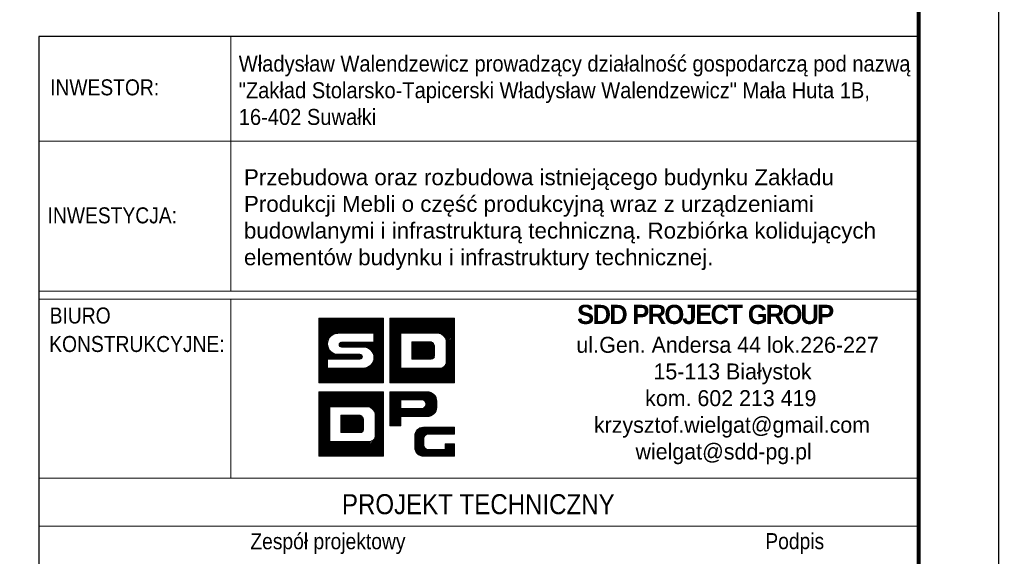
# Model space of a CAD drawing. Header units: millimetres. Extents: x -865 to -353, y 11941 to 12314.
# Tile 7 of 9: x -481 to -358, y 12002 to 12069. Entities that reach past the tile are written whole.
import ezdxf
from ezdxf.enums import TextEntityAlignment as Align

# ---------------------------------------------------------------- set-up
doc = ezdxf.new("R2010")
doc.units = ezdxf.units.MM
doc.header["$LTSCALE"] = 10
for name, color, linetype, lineweight in [('--- widok', 7, 'Continuous', 13), ('_RAMKA', 7, 'Continuous', 35), ('_Tabelka', 7, 'Continuous', 25), ('PS_DIM', 4, 'Continuous', 13)]:
    doc.layers.add(name, color=color, linetype=linetype, lineweight=lineweight)
doc.layers.add('_FORMATKA', color=8, linetype='Continuous', plot=False)
doc.styles.add('gil', font='txt', dxfattribs={"width": 0.9})

# ---------------------------------------------------------------- blocks, each defined once
blk = doc.blocks.new('tabela_rys')
at = {"layer": '_Tabelka', "color": 251, "lineweight": 15}
for p, q in [((45.62, 123.55), (45.62, 91.73)), ((21.62, 110.45), (131.62, 110.45)), ((21.62, 91.73), (131.62, 91.73)), ((21.62, 91.73), (131.62, 91.73)), ((21.62, 91.73), (131.62, 91.73)), ((131.62, 90.73), (21.62, 90.73)), ((45.62, 68.32), (45.62, 90.73)), ((21.62, 68.32), (131.48, 68.32)), ((131.62, 62.32), (21.62, 62.32))]:
    blk.add_line(p, q, dxfattribs=at)
at = {"layer": '_Tabelka', "color": 251, "lineweight": 30}
blk.add_lwpolyline([(131.62, 123.55), (21.62, 123.55), (21.62, 7.77), (131.62, 7.77)], close=True, dxfattribs=at)
at = {"layer": 'PS_DIM', "color": 12, "true_color": 0xc90603}
for p, q in [((56.62, 88.27), (56.68, 88.33)), ((56.62, 88.1), (56.84, 88.33)), ((56.62, 87.93), (57.01, 88.33)), ((56.62, 87.76), (57.18, 88.33)), ((56.62, 87.59), (57.35, 88.33)), ((56.62, 87.43), (57.52, 88.33)), ((56.62, 87.26), (57.69, 88.33)), ((56.62, 87.09), (57.86, 88.33)), ((56.62, 86.92), (58.02, 88.33)), ((56.62, 86.75), (58.19, 88.33)), ((56.62, 86.58), (58.36, 88.33)), ((56.62, 86.42), (58.53, 88.33)), ((56.62, 86.25), (58.7, 88.33)), ((56.62, 86.08), (58.87, 88.33)), ((56.62, 85.91), (59.03, 88.33)), ((56.62, 85.74), (59.2, 88.33)), ((56.62, 85.57), (59.37, 88.33)), ((56.62, 85.41), (59.54, 88.33)), ((56.62, 85.24), (59.71, 88.33)), ((56.62, 85.07), (59.88, 88.33)), ((56.62, 84.9), (60.04, 88.33)), ((56.62, 84.73), (60.21, 88.33)), ((56.62, 88.33), (64.68, 88.33)), ((56.62, 80.27), (56.62, 88.33)), ((58.28, 86.23), (60.38, 88.33)), ((58.6, 86.38), (60.55, 88.33)), ((58.82, 86.43), (60.72, 88.33)), ((59, 86.45), (60.89, 88.33)), ((59.17, 86.45), (61.05, 88.33)), ((59.34, 86.45), (61.22, 88.33)), ((59.51, 86.45), (61.39, 88.33)), ((59.68, 86.45), (61.56, 88.33)), ((59.85, 86.45), (61.73, 88.33)), ((60.01, 86.45), (61.9, 88.33)), ((60.18, 86.45), (62.06, 88.33)), ((60.35, 86.45), (62.23, 88.33)), ((60.52, 86.45), (62.4, 88.33)), ((60.69, 86.45), (62.57, 88.33)), ((60.86, 86.45), (62.74, 88.33)), ((61.02, 86.45), (62.91, 88.33)), ((61.19, 86.45), (63.07, 88.33)), ((61.36, 86.45), (63.24, 88.33)), ((61.53, 86.45), (63.41, 88.33)), ((61.7, 86.45), (63.58, 88.33)), ((61.87, 86.45), (63.75, 88.33)), ((62.04, 86.45), (63.92, 88.33)), ((62.2, 86.45), (64.09, 88.33)), ((62.37, 86.45), (64.25, 88.33)), ((62.54, 86.45), (64.42, 88.33)), ((62.71, 86.45), (64.59, 88.33)), ((62.88, 86.45), (64.68, 88.25)), ((63.05, 86.45), (64.68, 88.08)), ((63.21, 86.45), (64.68, 87.91)), ((63.38, 86.45), (64.68, 87.74)), ((63.51, 86.4), (64.68, 87.58)), ((64.68, 88.33), (64.68, 80.27)), ((65.5, 88.33), (73.56, 88.33)), ((65.5, 80.27), (65.5, 88.33)), ((65.5, 88.2), (65.63, 88.33)), ((65.5, 88.03), (65.8, 88.33)), ((65.5, 87.86), (65.97, 88.33)), ((65.5, 87.69), (66.14, 88.33)), ((65.5, 87.52), (66.3, 88.33)), ((65.5, 87.35), (66.47, 88.33)), ((65.5, 87.18), (66.64, 88.33)), ((65.5, 87.02), (66.81, 88.33)), ((65.5, 86.85), (66.98, 88.33)), ((65.5, 86.68), (67.15, 88.33)), ((65.5, 86.51), (67.31, 88.33)), ((65.5, 86.34), (67.48, 88.33)), ((65.5, 86.17), (67.65, 88.33)), ((65.5, 86.01), (67.82, 88.33)), ((65.5, 85.84), (67.99, 88.33)), ((65.5, 85.67), (68.16, 88.33)), ((65.5, 85.5), (68.32, 88.33)), ((65.5, 85.33), (68.49, 88.33)), ((65.5, 85.16), (68.66, 88.33)), ((66.95, 86.45), (68.83, 88.33)), ((67.12, 86.45), (69, 88.33)), ((67.28, 86.45), (69.17, 88.33)), ((67.45, 86.45), (69.33, 88.33)), ((67.62, 86.45), (69.5, 88.33)), ((67.79, 86.45), (69.67, 88.33)), ((67.96, 86.45), (69.84, 88.33)), ((68.13, 86.45), (70.01, 88.33)), ((68.29, 86.45), (70.18, 88.33)), ((68.46, 86.45), (70.34, 88.33)), ((68.63, 86.45), (70.51, 88.33)), ((68.8, 86.45), (70.68, 88.33)), ((68.97, 86.45), (70.85, 88.33)), ((69.14, 86.45), (71.02, 88.33)), ((69.31, 86.45), (71.19, 88.33)), ((69.47, 86.45), (71.35, 88.33)), ((69.64, 86.45), (71.52, 88.33)), ((69.81, 86.45), (71.69, 88.33)), ((69.98, 86.45), (71.86, 88.33)), ((70.15, 86.45), (72.03, 88.33)), ((70.32, 86.45), (72.2, 88.33)), ((70.48, 86.45), (72.37, 88.33)), ((70.65, 86.45), (72.53, 88.33)), ((70.82, 86.45), (72.7, 88.33)), ((70.99, 86.45), (72.87, 88.33)), ((71.16, 86.45), (73.04, 88.33)), ((71.33, 86.45), (73.21, 88.33)), ((71.49, 86.45), (73.38, 88.33)), ((71.66, 86.44), (73.54, 88.33)), ((71.79, 86.41), (73.56, 88.18)), ((71.91, 86.36), (73.56, 88.01)), ((72.02, 86.3), (73.56, 87.84)), ((72.12, 86.23), (73.56, 87.67)), ((72.21, 86.15), (73.56, 87.5)), ((73.56, 88.33), (73.56, 80.27)), ((63.51, 86.45), (59.01, 86.45)), ((62.84, 84.55), (64.68, 86.4)), ((62.94, 84.49), (64.68, 86.23)), ((63.51, 86.23), (64.68, 87.41)), ((63.51, 86.07), (64.68, 87.24)), ((63.51, 85.9), (64.68, 87.07)), ((63.51, 85.73), (64.68, 86.9)), ((63.51, 85.56), (64.68, 86.73)), ((63.51, 85.39), (64.68, 86.56)), ((63.51, 85.32), (63.51, 86.45)), ((65.5, 85), (66.88, 86.38)), ((65.5, 84.83), (66.88, 86.21)), ((66.88, 86.45), (66.88, 82.1)), ((71.64, 86.45), (66.88, 86.45)), ((66.88, 86.45), (66.88, 82.1)), ((68.1, 86.45), (66.88, 86.45)), ((71.64, 86.45), (68.43, 86.45)), ((72.29, 86.06), (73.56, 87.33)), ((72.36, 85.97), (73.56, 87.17)), ((72.43, 85.86), (73.56, 87)), ((72.48, 85.75), (73.56, 86.83)), ((72.52, 85.62), (73.56, 86.66)), ((72.54, 85.48), (73.56, 86.49)), ((72.55, 85.32), (73.56, 86.32)), ((56.62, 84.56), (57.91, 85.86)), ((56.62, 84.4), (57.76, 85.54)), ((56.62, 84.23), (57.71, 85.32)), ((56.62, 84.06), (57.69, 85.14)), ((56.62, 83.89), (57.7, 84.98)), ((59.14, 85.07), (59.39, 85.32)), ((59.16, 84.92), (59.56, 85.32)), ((59.22, 84.81), (59.73, 85.32)), ((59.32, 84.74), (59.9, 85.32)), ((59.44, 85.32), (63.51, 85.32)), ((59.47, 84.72), (60.07, 85.32)), ((59.64, 84.72), (60.24, 85.32)), ((59.81, 84.72), (60.41, 85.32)), ((59.97, 84.72), (60.57, 85.32)), ((60.14, 84.72), (60.74, 85.32)), ((60.31, 84.72), (60.91, 85.32)), ((60.48, 84.72), (61.08, 85.32)), ((60.65, 84.72), (61.25, 85.32)), ((60.82, 84.72), (61.42, 85.32)), ((60.98, 84.72), (61.58, 85.32)), ((61.15, 84.72), (61.75, 85.32)), ((61.32, 84.72), (61.92, 85.32)), ((61.49, 84.72), (62.09, 85.32)), ((61.66, 84.72), (62.26, 85.32)), ((61.83, 84.72), (62.43, 85.32)), ((61.99, 84.72), (62.59, 85.32)), ((62.16, 84.72), (62.76, 85.32)), ((62.32, 84.71), (62.93, 85.32)), ((62.47, 84.69), (63.1, 85.32)), ((62.6, 84.66), (63.27, 85.32)), ((62.72, 84.61), (63.44, 85.32)), ((63.04, 84.42), (64.68, 86.06)), ((63.12, 84.34), (64.68, 85.89)), ((63.2, 84.25), (64.68, 85.72)), ((63.28, 84.15), (64.68, 85.55)), ((63.34, 84.05), (64.68, 85.39)), ((63.4, 83.93), (64.68, 85.22)), ((63.44, 83.81), (64.68, 85.05)), ((65.5, 84.66), (66.88, 86.04)), ((65.5, 84.49), (66.88, 85.87)), ((65.5, 84.32), (66.88, 85.71)), ((65.5, 84.15), (66.88, 85.54)), ((65.5, 83.99), (66.88, 85.37)), ((65.5, 83.82), (66.88, 85.2)), ((65.5, 83.65), (66.88, 85.03)), ((68.24, 85.39), (68.24, 83.22)), ((70.68, 85.39), (68.24, 85.39)), ((68.24, 85.39), (68.24, 83.22)), ((70.68, 85.39), (68.24, 85.39)), ((68.24, 85.38), (68.25, 85.39)), ((68.24, 85.22), (68.42, 85.39)), ((68.24, 85.05), (68.59, 85.39)), ((68.24, 84.88), (68.76, 85.39)), ((68.24, 84.71), (68.93, 85.39)), ((68.24, 84.54), (69.09, 85.39)), ((68.24, 84.37), (69.26, 85.39)), ((68.24, 84.21), (69.43, 85.39)), ((68.24, 84.04), (69.6, 85.39)), ((68.24, 83.87), (69.77, 85.39)), ((68.24, 83.7), (69.94, 85.39)), ((68.24, 83.53), (70.1, 85.39)), ((68.24, 83.36), (70.27, 85.39)), ((68.27, 83.22), (70.44, 85.39)), ((68.43, 83.22), (70.61, 85.39)), ((68.6, 83.22), (70.75, 85.36)), ((68.77, 83.22), (70.85, 85.3)), ((68.94, 83.22), (70.94, 85.22)), ((69.11, 83.22), (71.01, 85.12)), ((69.28, 83.22), (71.06, 85)), ((72.55, 85.15), (73.56, 86.15)), ((72.55, 84.98), (73.56, 85.99)), ((72.55, 84.81), (73.56, 85.82)), ((72.55, 84.64), (73.56, 85.65)), ((72.55, 84.47), (73.56, 85.48)), ((72.55, 82.89), (72.55, 85.32)), ((72.55, 82.89), (72.55, 85.32)), ((72.55, 84.3), (73.56, 85.31)), ((72.55, 84.14), (73.56, 85.14)), ((72.55, 83.97), (73.56, 84.98)), ((56.62, 83.72), (57.73, 84.83)), ((56.62, 83.55), (57.77, 84.7)), ((56.62, 83.39), (57.81, 84.58)), ((56.62, 83.22), (57.87, 84.47)), ((56.62, 83.05), (57.94, 84.37)), ((56.62, 82.88), (58.01, 84.28)), ((56.62, 82.71), (58.09, 84.19)), ((56.62, 82.54), (58.18, 84.11)), ((56.62, 82.38), (58.28, 84.04)), ((56.62, 82.21), (58.39, 83.98)), ((57.8, 83.22), (58.5, 83.92)), ((57.97, 83.22), (58.62, 83.88)), ((58.14, 83.22), (58.76, 83.84)), ((58.31, 83.22), (58.91, 83.82)), ((58.47, 83.22), (59.07, 83.82)), ((58.64, 83.22), (59.24, 83.82)), ((58.81, 83.22), (59.41, 83.82)), ((58.98, 83.22), (59.58, 83.82)), ((59.01, 83.82), (61.76, 83.82)), ((59.15, 83.22), (59.75, 83.82)), ((59.32, 83.22), (59.92, 83.82)), ((62.19, 84.72), (59.44, 84.72)), ((59.48, 83.22), (60.08, 83.82)), ((59.65, 83.22), (60.25, 83.82)), ((59.82, 83.22), (60.42, 83.82)), ((59.99, 83.22), (60.59, 83.82)), ((60.16, 83.22), (60.76, 83.82)), ((60.33, 83.22), (60.93, 83.82)), ((60.49, 83.22), (61.09, 83.82)), ((60.66, 83.22), (61.26, 83.82)), ((60.83, 83.22), (61.43, 83.82)), ((61, 83.22), (61.6, 83.82)), ((61.07, 80.27), (64.68, 83.87)), ((61.17, 83.22), (61.77, 83.82)), ((61.34, 83.22), (61.9, 83.79)), ((63.15, 82.51), (64.68, 84.04)), ((63.42, 82.95), (64.68, 84.21)), ((63.48, 83.68), (64.68, 84.88)), ((63.49, 83.18), (64.68, 84.38)), ((63.5, 83.53), (64.68, 84.71)), ((63.51, 83.37), (64.68, 84.54)), ((65.5, 83.48), (66.88, 84.86)), ((65.5, 83.31), (66.88, 84.7)), ((65.5, 83.14), (66.88, 84.53)), ((65.5, 82.98), (66.88, 84.36)), ((65.5, 82.81), (66.88, 84.19)), ((65.5, 82.64), (66.88, 84.02)), ((65.5, 82.47), (66.88, 83.85)), ((69.44, 83.22), (71.08, 84.85)), ((69.61, 83.22), (71.08, 84.68)), ((69.78, 83.22), (71.08, 84.52)), ((69.95, 83.22), (71.08, 84.35)), ((70.12, 83.22), (71.08, 84.18)), ((70.29, 83.22), (71.08, 84.01)), ((70.45, 83.22), (71.08, 83.84)), ((71.08, 83.62), (71.08, 84.83)), ((71.08, 83.62), (71.08, 84.83)), ((72.54, 82.78), (73.56, 83.8)), ((72.55, 83.8), (73.56, 84.81)), ((72.55, 83.63), (73.56, 84.64)), ((72.55, 83.46), (73.56, 84.47)), ((72.55, 83.29), (73.56, 84.3)), ((72.55, 83.13), (73.56, 84.13)), ((72.55, 82.96), (73.56, 83.97)), ((56.62, 82.04), (57.69, 83.12)), ((56.62, 81.87), (57.69, 82.95)), ((56.62, 81.7), (57.69, 82.78)), ((56.62, 81.53), (57.69, 82.61)), ((61.76, 83.22), (57.69, 83.22)), ((57.69, 83.22), (57.69, 82.1)), ((61.24, 80.27), (64.68, 83.7)), ((61.41, 80.27), (64.68, 83.53)), ((61.5, 83.22), (61.99, 83.71)), ((61.58, 80.27), (64.68, 83.37)), ((61.67, 83.22), (62.05, 83.6)), ((61.75, 80.27), (64.68, 83.2)), ((61.86, 83.24), (62.05, 83.43)), ((61.92, 80.27), (64.68, 83.03)), ((62.08, 80.27), (64.68, 82.86)), ((62.25, 80.27), (64.68, 82.69)), ((62.42, 80.27), (64.68, 82.52)), ((65.5, 82.3), (66.88, 83.69)), ((65.5, 82.13), (66.88, 83.52)), ((65.5, 81.96), (66.88, 83.35)), ((65.5, 81.8), (66.88, 83.18)), ((65.5, 81.63), (66.88, 83.01)), ((65.5, 81.46), (66.88, 82.84)), ((65.5, 81.29), (66.88, 82.68)), ((65.5, 81.12), (66.88, 82.51)), ((68.24, 83.22), (70.68, 83.22)), ((68.24, 83.22), (70.68, 83.22)), ((70.36, 80.27), (73.56, 83.46)), ((70.53, 80.27), (73.56, 83.29)), ((70.62, 83.22), (71.08, 83.67)), ((70.7, 80.27), (73.56, 83.12)), ((70.81, 83.24), (71.06, 83.48)), ((70.87, 80.27), (73.56, 82.96)), ((71.04, 80.27), (73.56, 82.79)), ((71.21, 80.27), (73.56, 82.62)), ((72.47, 82.54), (73.56, 83.63)), ((56.62, 81.36), (57.69, 82.44)), ((56.62, 81.2), (57.69, 82.27)), ((56.62, 81.03), (57.69, 82.1)), ((56.62, 80.86), (57.85, 82.1)), ((56.62, 80.69), (58.02, 82.1)), ((56.62, 80.52), (58.19, 82.1)), ((56.62, 80.35), (58.36, 82.1)), ((56.7, 80.27), (58.53, 82.1)), ((56.86, 80.27), (58.7, 82.1)), ((57.03, 80.27), (58.86, 82.1)), ((57.2, 80.27), (59.03, 82.1)), ((57.37, 80.27), (59.2, 82.1)), ((57.54, 80.27), (59.37, 82.1)), ((57.69, 82.1), (62.19, 82.1)), ((57.71, 80.27), (59.54, 82.1)), ((57.87, 80.27), (59.71, 82.1)), ((58.04, 80.27), (59.87, 82.1)), ((58.21, 80.27), (60.04, 82.1)), ((58.38, 80.27), (60.21, 82.1)), ((58.55, 80.27), (60.38, 82.1)), ((58.72, 80.27), (60.55, 82.1)), ((58.89, 80.27), (60.72, 82.1)), ((59.05, 80.27), (60.88, 82.1)), ((59.22, 80.27), (61.05, 82.1)), ((59.39, 80.27), (61.22, 82.1)), ((59.56, 80.27), (61.39, 82.1)), ((59.73, 80.27), (61.56, 82.1)), ((59.9, 80.27), (61.73, 82.1)), ((60.06, 80.27), (61.89, 82.1)), ((60.23, 80.27), (62.06, 82.1)), ((60.4, 80.27), (62.23, 82.1)), ((60.57, 80.27), (62.42, 82.12)), ((60.74, 80.27), (62.65, 82.18)), ((60.91, 80.27), (63.09, 82.45)), ((62.59, 80.27), (64.68, 82.36)), ((62.76, 80.27), (64.68, 82.19)), ((62.93, 80.27), (64.68, 82.02)), ((63.09, 80.27), (64.68, 81.85)), ((63.26, 80.27), (64.68, 81.68)), ((63.43, 80.27), (64.68, 81.51)), ((63.6, 80.27), (64.68, 81.35)), ((65.5, 80.95), (66.88, 82.34)), ((65.5, 80.79), (66.88, 82.17)), ((65.5, 80.62), (66.98, 82.1)), ((65.5, 80.45), (67.14, 82.1)), ((65.5, 80.28), (67.31, 82.1)), ((65.65, 80.27), (67.48, 82.1)), ((65.82, 80.27), (67.65, 82.1)), ((65.99, 80.27), (67.82, 82.1)), ((66.15, 80.27), (67.99, 82.1)), ((66.32, 80.27), (68.15, 82.1)), ((66.49, 80.27), (68.32, 82.1)), ((66.66, 80.27), (68.49, 82.1)), ((66.83, 80.27), (68.66, 82.1)), ((66.88, 82.1), (71.64, 82.1)), ((66.88, 82.1), (71.64, 82.1)), ((67, 80.27), (68.83, 82.1)), ((67.17, 80.27), (69, 82.1)), ((67.33, 80.27), (69.16, 82.1)), ((67.5, 80.27), (69.33, 82.1)), ((67.67, 80.27), (69.5, 82.1)), ((67.84, 80.27), (69.67, 82.1)), ((68.01, 80.27), (69.84, 82.1)), ((68.18, 80.27), (70.01, 82.1)), ((68.34, 80.27), (70.17, 82.1)), ((68.51, 80.27), (70.34, 82.1)), ((68.68, 80.27), (70.51, 82.1)), ((68.85, 80.27), (70.68, 82.1)), ((69.02, 80.27), (70.85, 82.1)), ((69.19, 80.27), (71.02, 82.1)), ((69.35, 80.27), (71.19, 82.1)), ((69.52, 80.27), (71.35, 82.1)), ((69.69, 80.27), (71.52, 82.1)), ((69.86, 80.27), (71.69, 82.09)), ((70.03, 80.27), (71.86, 82.1)), ((70.2, 80.27), (72.11, 82.17)), ((71.37, 80.27), (73.56, 82.45)), ((71.54, 80.27), (73.56, 82.28)), ((71.71, 80.27), (73.56, 82.11)), ((71.88, 80.27), (73.56, 81.95)), ((72.05, 80.27), (73.56, 81.78)), ((72.22, 80.27), (73.56, 81.61)), ((72.38, 80.27), (73.56, 81.44)), ((72.55, 80.27), (73.56, 81.27)), ((64.68, 80.27), (56.62, 80.27)), ((63.77, 80.27), (64.68, 81.18)), ((63.94, 80.27), (64.68, 81.01)), ((64.1, 80.27), (64.68, 80.84)), ((64.27, 80.27), (64.68, 80.67)), ((64.44, 80.27), (64.68, 80.5)), ((64.61, 80.27), (64.68, 80.33)), ((73.56, 80.27), (65.5, 80.27)), ((72.72, 80.27), (73.56, 81.1)), ((72.89, 80.27), (73.56, 80.93)), ((73.06, 80.27), (73.56, 80.77)), ((73.23, 80.27), (73.56, 80.6)), ((73.4, 80.27), (73.56, 80.43)), ((56.62, 79.14), (64.68, 79.14)), ((56.62, 71.08), (56.62, 79.14)), ((56.62, 79.14), (64.68, 79.14)), ((56.62, 71.08), (56.62, 79.14)), ((56.62, 79.01), (56.75, 79.14)), ((56.62, 78.84), (56.92, 79.14)), ((56.62, 78.67), (57.09, 79.14)), ((56.62, 78.5), (57.25, 79.14)), ((56.62, 78.33), (57.42, 79.14)), ((56.62, 78.17), (57.59, 79.14)), ((56.62, 78), (57.76, 79.14)), ((56.62, 77.83), (57.93, 79.14)), ((56.62, 77.66), (58.1, 79.14)), ((56.62, 77.49), (58.27, 79.14)), ((56.62, 77.32), (58.43, 79.14)), ((56.62, 77.16), (58.6, 79.14)), ((56.62, 76.99), (58.77, 79.14)), ((56.62, 76.82), (58.94, 79.14)), ((56.62, 76.65), (59.11, 79.14)), ((56.62, 76.48), (59.28, 79.14)), ((56.62, 76.31), (59.44, 79.14)), ((56.62, 76.15), (59.61, 79.14)), ((56.62, 75.98), (59.78, 79.14)), ((58.07, 77.26), (59.95, 79.14)), ((58.24, 77.26), (60.12, 79.14)), ((58.4, 77.26), (60.29, 79.14)), ((58.57, 77.26), (60.45, 79.14)), ((58.74, 77.26), (60.62, 79.14)), ((58.91, 77.26), (60.79, 79.14)), ((59.08, 77.26), (60.96, 79.14)), ((59.25, 77.26), (61.13, 79.14)), ((59.41, 77.26), (61.3, 79.14)), ((59.58, 77.26), (61.46, 79.14)), ((59.75, 77.26), (61.63, 79.14)), ((59.92, 77.26), (61.8, 79.14)), ((60.09, 77.26), (61.97, 79.14)), ((60.26, 77.26), (62.14, 79.14)), ((60.42, 77.26), (62.31, 79.14)), ((60.59, 77.26), (62.47, 79.14)), ((60.76, 77.26), (62.64, 79.14)), ((60.93, 77.26), (62.81, 79.14)), ((61.1, 77.26), (62.98, 79.14)), ((61.27, 77.26), (63.15, 79.14)), ((61.44, 77.26), (63.32, 79.14)), ((61.6, 77.26), (63.48, 79.14)), ((61.77, 77.26), (63.65, 79.14)), ((61.94, 77.26), (63.82, 79.14)), ((62.11, 77.26), (63.99, 79.14)), ((62.28, 77.26), (64.16, 79.14)), ((62.45, 77.26), (64.33, 79.14)), ((62.61, 77.26), (64.5, 79.14)), ((62.78, 77.26), (64.66, 79.14)), ((62.91, 77.22), (64.68, 78.99)), ((63.03, 77.17), (64.68, 78.82)), ((64.68, 79.14), (64.68, 71.08)), ((64.68, 79.14), (64.68, 71.08)), ((63.14, 77.11), (64.68, 78.65)), ((63.24, 77.04), (64.68, 78.48)), ((63.33, 76.96), (64.68, 78.31)), ((63.41, 76.88), (64.68, 78.15)), ((63.48, 76.78), (64.68, 77.98)), ((63.55, 76.67), (64.68, 77.81)), ((63.6, 76.56), (64.68, 77.64)), ((56.62, 75.81), (58, 77.19)), ((56.62, 75.64), (58, 77.02)), ((56.62, 75.47), (58, 76.86)), ((56.62, 75.3), (58, 76.69)), ((56.62, 75.13), (58, 76.52)), ((56.62, 74.97), (58, 76.35)), ((58, 77.26), (58, 72.91)), ((62.76, 77.26), (58, 77.26)), ((58, 77.26), (58, 72.91)), ((62.76, 77.26), (58, 77.26)), ((58, 77.26), (58, 72.91)), ((62.76, 77.26), (58, 77.26)), ((63.64, 76.43), (64.68, 77.47)), ((63.66, 76.29), (64.68, 77.3)), ((63.67, 76.13), (64.68, 77.14)), ((63.67, 75.96), (64.68, 76.97)), ((63.67, 75.79), (64.68, 76.8)), ((63.67, 75.62), (64.68, 76.63)), ((63.67, 75.45), (64.68, 76.46)), ((56.62, 74.8), (58, 76.18)), ((56.62, 74.63), (58, 76.01)), ((56.62, 74.46), (58, 75.85)), ((56.62, 74.29), (58, 75.68)), ((56.62, 74.12), (58, 75.51)), ((56.62, 73.96), (58, 75.34)), ((56.62, 73.79), (58, 75.17)), ((59.36, 76.21), (59.36, 74.03)), ((61.8, 76.21), (59.36, 76.21)), ((59.36, 76.2), (59.37, 76.21)), ((59.36, 76.03), (59.54, 76.21)), ((59.36, 75.86), (59.71, 76.21)), ((59.36, 75.69), (59.88, 76.21)), ((59.36, 75.52), (60.05, 76.21)), ((59.36, 75.36), (60.21, 76.21)), ((59.36, 75.19), (60.38, 76.21)), ((59.36, 75.02), (60.55, 76.21)), ((59.36, 74.85), (60.72, 76.21)), ((59.36, 74.68), (60.89, 76.21)), ((59.36, 74.51), (61.06, 76.21)), ((59.36, 74.35), (61.22, 76.21)), ((59.36, 74.18), (61.39, 76.21)), ((59.36, 76.21), (59.36, 74.03)), ((61.8, 76.21), (59.36, 76.21)), ((59.36, 76.21), (59.36, 74.03)), ((61.8, 76.21), (59.36, 76.21)), ((59.39, 74.03), (61.56, 76.21)), ((59.55, 74.03), (61.73, 76.21)), ((59.72, 74.03), (61.87, 76.18)), ((59.89, 74.03), (61.97, 76.11)), ((60.06, 74.03), (62.06, 76.03)), ((60.23, 74.03), (62.13, 75.93)), ((60.4, 74.03), (62.18, 75.81)), ((60.56, 74.03), (62.2, 75.66)), ((60.73, 74.03), (62.2, 75.5)), ((60.9, 74.03), (62.2, 75.33)), ((61.07, 74.03), (62.2, 75.16)), ((62.2, 74.43), (62.2, 75.64)), ((62.2, 74.43), (62.2, 75.64)), ((62.2, 74.43), (62.2, 75.64)), ((63.67, 75.29), (64.68, 76.29)), ((63.67, 73.7), (63.67, 76.13)), ((63.67, 73.7), (63.67, 76.13)), ((63.67, 73.7), (63.67, 76.13)), ((63.67, 75.12), (64.68, 76.13)), ((63.67, 74.95), (64.68, 75.96)), ((63.67, 74.78), (64.68, 75.79)), ((63.67, 74.61), (64.68, 75.62)), ((63.67, 74.44), (64.68, 75.45)), ((63.67, 74.28), (64.68, 75.28)), ((63.67, 74.11), (64.68, 75.12)), ((56.62, 73.62), (58, 75)), ((56.62, 73.45), (58, 74.84)), ((56.62, 73.28), (58, 74.67)), ((56.62, 73.11), (58, 74.5)), ((56.62, 72.95), (58, 74.33)), ((56.62, 72.78), (58, 74.16)), ((56.62, 72.61), (58, 73.99)), ((59.36, 74.03), (61.8, 74.03)), ((59.36, 74.03), (61.8, 74.03)), ((59.36, 74.03), (61.8, 74.03)), ((61.24, 74.03), (62.2, 74.99)), ((61.41, 74.03), (62.2, 74.82)), ((61.48, 71.08), (64.68, 74.27)), ((61.57, 74.03), (62.2, 74.65)), ((61.65, 71.08), (64.68, 74.1)), ((61.74, 74.03), (62.2, 74.49)), ((61.82, 71.08), (64.68, 73.94)), ((61.93, 74.05), (62.18, 74.29)), ((63.59, 73.35), (64.68, 74.44)), ((63.66, 73.59), (64.68, 74.61)), ((63.67, 73.94), (64.68, 74.95)), ((63.67, 73.77), (64.68, 74.78)), ((56.62, 72.44), (58, 73.82)), ((56.62, 72.27), (58, 73.66)), ((56.62, 72.1), (58, 73.49)), ((56.62, 71.94), (58, 73.32)), ((56.62, 71.77), (58, 73.15)), ((56.62, 71.6), (58, 72.98)), ((56.62, 71.43), (58.1, 72.91)), ((56.62, 71.26), (58.26, 72.91)), ((56.62, 71.09), (58.43, 72.91)), ((56.77, 71.08), (58.6, 72.91)), ((56.94, 71.08), (58.77, 72.91)), ((57.11, 71.08), (58.94, 72.91)), ((57.27, 71.08), (59.11, 72.91)), ((57.44, 71.08), (59.27, 72.91)), ((57.61, 71.08), (59.44, 72.91)), ((57.78, 71.08), (59.61, 72.91)), ((57.95, 71.08), (59.78, 72.91)), ((58, 72.91), (62.76, 72.91)), ((58, 72.91), (62.76, 72.91)), ((58, 72.91), (62.76, 72.91)), ((58.12, 71.08), (59.95, 72.91)), ((58.28, 71.08), (60.12, 72.91)), ((58.45, 71.08), (60.28, 72.91)), ((58.62, 71.08), (60.45, 72.91)), ((58.79, 71.08), (60.62, 72.91)), ((58.96, 71.08), (60.79, 72.91)), ((59.13, 71.08), (60.96, 72.91)), ((59.3, 71.08), (61.13, 72.91)), ((59.46, 71.08), (61.29, 72.91)), ((59.63, 71.08), (61.46, 72.91)), ((59.8, 71.08), (61.63, 72.91)), ((59.97, 71.08), (61.8, 72.91)), ((60.14, 71.08), (61.97, 72.91)), ((60.31, 71.08), (62.14, 72.91)), ((60.47, 71.08), (62.3, 72.91)), ((60.64, 71.08), (62.47, 72.91)), ((60.81, 71.08), (62.64, 72.91)), ((60.98, 71.08), (62.81, 72.9)), ((61.15, 71.08), (62.98, 72.91)), ((61.32, 71.08), (63.22, 72.99)), ((61.99, 71.08), (64.68, 73.77)), ((62.16, 71.08), (64.68, 73.6)), ((62.33, 71.08), (64.68, 73.43)), ((62.49, 71.08), (64.68, 73.26)), ((62.66, 71.08), (64.68, 73.09)), ((62.83, 71.08), (64.68, 72.93)), ((63, 71.08), (64.68, 72.76)), ((63.17, 71.08), (64.68, 72.59)), ((63.34, 71.08), (64.68, 72.42)), ((63.5, 71.08), (64.68, 72.25)), ((63.67, 71.08), (64.68, 72.08)), ((63.84, 71.08), (64.68, 71.92)), ((64.01, 71.08), (64.68, 71.75)), ((64.18, 71.08), (64.68, 71.58)), ((64.35, 71.08), (64.68, 71.41)), ((64.68, 71.08), (56.62, 71.08)), ((64.68, 71.08), (56.62, 71.08)), ((64.51, 71.08), (64.68, 71.24))]:
    blk.add_line(p, q, dxfattribs=at)
at = {"layer": 'PS_DIM', "color": 18, "true_color": 0x000000}
for p, q in [((65.5, 79.11), (65.53, 79.14)), ((65.5, 78.95), (65.69, 79.14)), ((65.5, 78.79), (65.85, 79.14)), ((65.5, 78.63), (66.01, 79.14)), ((65.5, 78.47), (66.17, 79.14)), ((65.5, 78.31), (66.33, 79.14)), ((65.5, 78.15), (66.49, 79.14)), ((65.5, 77.99), (66.65, 79.14)), ((65.5, 77.83), (66.81, 79.14)), ((65.5, 77.67), (66.97, 79.14)), ((65.5, 77.51), (67.13, 79.14)), ((65.5, 77.35), (67.29, 79.14)), ((65.5, 77.19), (67.45, 79.14)), ((65.5, 77.03), (67.61, 79.14)), ((65.5, 76.87), (67.77, 79.14)), ((65.5, 79.14), (65.5, 74.87)), ((70.17, 79.14), (65.5, 79.14)), ((66.92, 78.12), (67.93, 79.14)), ((67.08, 78.12), (68.09, 79.14)), ((67.23, 78.12), (68.25, 79.14)), ((67.39, 78.12), (68.41, 79.14)), ((67.55, 78.12), (68.57, 79.14)), ((67.71, 78.12), (68.73, 79.14)), ((67.87, 78.12), (68.89, 79.14)), ((68.03, 78.12), (69.05, 79.14)), ((68.19, 78.12), (69.21, 79.14)), ((68.35, 78.12), (69.37, 79.14)), ((68.51, 78.12), (69.53, 79.14)), ((68.67, 78.12), (69.69, 79.14)), ((68.83, 78.12), (69.85, 79.14)), ((68.99, 78.12), (70.01, 79.14)), ((69.15, 78.12), (70.17, 79.14)), ((69.31, 78.12), (70.32, 79.13)), ((69.47, 78.12), (70.45, 79.11)), ((69.62, 78.11), (70.58, 79.07)), ((69.74, 78.07), (70.69, 79.02)), ((69.83, 78), (70.79, 78.96)), ((69.9, 77.91), (70.89, 78.9)), ((69.96, 77.81), (70.97, 78.83)), ((65.5, 76.71), (66.86, 78.07)), ((65.5, 76.55), (66.86, 77.91)), ((65.5, 76.39), (66.86, 77.75)), ((65.5, 76.23), (66.86, 77.59)), ((66.86, 78.12), (66.86, 77.06)), ((69.51, 78.12), (66.86, 78.12)), ((68.84, 76.05), (71.24, 78.46)), ((69, 76.05), (71.29, 78.34)), ((69.16, 76.05), (71.33, 78.22)), ((69.32, 76.05), (71.35, 78.08)), ((69.48, 76.05), (71.36, 77.93)), ((69.64, 76.05), (71.36, 77.77)), ((69.8, 76.05), (71.36, 77.61)), ((69.91, 77.28), (71.19, 78.56)), ((69.98, 77.67), (71.05, 78.74)), ((69.98, 77.52), (71.13, 78.66)), ((69.99, 77.54), (69.99, 77.65)), ((71.36, 77.23), (71.36, 77.95)), ((65.5, 76.07), (66.86, 77.43)), ((65.5, 75.91), (66.86, 77.27)), ((65.5, 75.75), (66.86, 77.11)), ((65.5, 75.59), (66.97, 77.06)), ((65.5, 75.43), (67.13, 77.06)), ((65.5, 75.27), (67.29, 77.06)), ((65.5, 75.11), (67.45, 77.06)), ((65.5, 74.95), (67.61, 77.06)), ((65.58, 74.87), (67.77, 77.06)), ((66.86, 77.06), (69.51, 77.06)), ((66.92, 76.05), (67.93, 77.06)), ((67.08, 76.05), (68.09, 77.06)), ((67.24, 76.05), (68.25, 77.06)), ((67.4, 76.05), (68.41, 77.06)), ((67.56, 76.05), (68.57, 77.06)), ((67.72, 76.05), (68.73, 77.06)), ((67.88, 76.05), (68.89, 77.06)), ((68.04, 76.05), (69.05, 77.06)), ((68.2, 76.05), (69.21, 77.06)), ((68.36, 76.05), (69.37, 77.06)), ((68.52, 76.05), (69.53, 77.06)), ((68.68, 76.05), (69.77, 77.14)), ((69.96, 76.05), (71.36, 77.45)), ((70.12, 76.05), (71.36, 77.29)), ((70.28, 76.05), (71.35, 77.12)), ((70.48, 76.09), (71.32, 76.93)), ((70.75, 76.2), (71.21, 76.66)), ((65.74, 74.87), (66.86, 75.99)), ((65.9, 74.87), (66.86, 75.83)), ((66.06, 74.87), (66.86, 75.67)), ((66.22, 74.87), (66.86, 75.51)), ((66.38, 74.87), (66.86, 75.35)), ((66.54, 74.87), (66.86, 75.19)), ((66.86, 74.87), (66.86, 76.05)), ((66.86, 76.05), (70.17, 76.05)), ((65.5, 74.87), (66.86, 74.87)), ((66.7, 74.87), (66.86, 75.03)), ((68.6, 73.62), (69.68, 74.7)), ((68.6, 73.45), (69.85, 74.7)), ((68.6, 73.28), (70.02, 74.7)), ((68.6, 73.11), (70.19, 74.7)), ((68.6, 72.94), (70.36, 74.7)), ((68.6, 72.77), (70.53, 74.7)), ((68.6, 72.61), (70.69, 74.7)), ((68.6, 72.44), (70.86, 74.7)), ((68.61, 73.8), (69.5, 74.69)), ((68.69, 74.04), (69.26, 74.61)), ((73.56, 74.7), (69.7, 74.7)), ((70.14, 73.82), (71.03, 74.7)), ((70.33, 73.83), (71.2, 74.7)), ((70.5, 73.83), (71.37, 74.7)), ((70.67, 73.83), (71.54, 74.7)), ((70.83, 73.83), (71.7, 74.7)), ((71, 73.83), (71.87, 74.7)), ((71.17, 73.83), (72.04, 74.7)), ((71.34, 73.83), (72.21, 74.7)), ((71.51, 73.83), (72.38, 74.7)), ((71.68, 73.83), (72.55, 74.7)), ((71.85, 73.83), (72.71, 74.7)), ((72.01, 73.83), (72.88, 74.7)), ((72.18, 73.83), (73.05, 74.7)), ((72.35, 73.83), (73.22, 74.7)), ((72.52, 73.83), (73.39, 74.7)), ((72.69, 73.83), (73.56, 74.7)), ((72.86, 73.83), (73.56, 74.54)), ((73.02, 73.83), (73.56, 74.37)), ((73.19, 73.83), (73.56, 74.2)), ((73.36, 73.83), (73.56, 74.03)), ((73.56, 73.83), (73.56, 74.7)), ((68.6, 73.6), (68.6, 72.18)), ((68.6, 72.27), (69.74, 73.42)), ((68.6, 72.1), (69.73, 73.23)), ((68.62, 71.95), (69.73, 73.06)), ((68.65, 71.82), (69.73, 72.9)), ((68.7, 71.7), (69.73, 72.73)), ((69.73, 72.49), (69.73, 73.28)), ((70.28, 73.83), (73.56, 73.83)), ((73.53, 73.83), (73.56, 73.87)), ((68.76, 71.59), (69.73, 72.56)), ((68.83, 71.5), (69.74, 72.4)), ((68.91, 71.41), (69.77, 72.27)), ((69, 71.33), (69.84, 72.16)), ((69.1, 71.25), (69.92, 72.07)), ((69.2, 71.19), (70.02, 72)), ((69.32, 71.14), (70.14, 71.96)), ((69.45, 71.1), (70.29, 71.94)), ((69.6, 71.08), (70.45, 71.94)), ((69.76, 71.08), (70.62, 71.94)), ((69.93, 71.08), (70.79, 71.94)), ((70.1, 71.08), (70.96, 71.94)), ((70.27, 71.08), (71.13, 71.94)), ((72.4, 71.94), (70.28, 71.94)), ((70.44, 71.08), (71.3, 71.94)), ((70.6, 71.08), (71.46, 71.94)), ((70.77, 71.08), (71.63, 71.94)), ((70.94, 71.08), (71.8, 71.94)), ((71.11, 71.08), (71.97, 71.94)), ((71.28, 71.08), (72.14, 71.94)), ((71.45, 71.08), (72.31, 71.94)), ((71.61, 71.08), (73.16, 72.62)), ((71.78, 71.08), (73.32, 72.62)), ((71.95, 71.08), (73.49, 72.62)), ((72.12, 71.08), (73.56, 72.52)), ((72.29, 71.08), (73.56, 72.35)), ((72.4, 72.54), (72.48, 72.62)), ((72.4, 72.37), (72.65, 72.62)), ((72.4, 72.2), (72.82, 72.62)), ((72.4, 72.03), (72.99, 72.62)), ((73.56, 72.62), (72.4, 72.62)), ((72.4, 72.62), (72.4, 71.94)), ((72.46, 71.08), (73.56, 72.18)), ((72.62, 71.08), (73.56, 72.01)), ((72.79, 71.08), (73.56, 71.84)), ((72.96, 71.08), (73.56, 71.68)), ((73.13, 71.08), (73.56, 71.51)), ((73.56, 71.08), (73.56, 72.62)), ((69.7, 71.08), (73.56, 71.08)), ((73.3, 71.08), (73.56, 71.34)), ((73.47, 71.08), (73.56, 71.17))]:
    blk.add_line(p, q, dxfattribs=at)
at = {"layer": 'PS_DIM', "color": 12, "true_color": 0xc90603}
for centre, radius, start, end in [((59.01, 85.13), 1.31, 90, 270), ((71.43, 85.34), 1.12, 358.8688, 78.9457), ((71.43, 85.34), 1.12, 358.8688, 78.9457), ((59.44, 85.02), 0.3, 90, 270), ((70.48, 84.83), 0.597, 360, 70.5288), ((70.48, 84.83), 0.597, 360, 70.5288), ((61.76, 83.52), 0.3, 270, 90), ((62.19, 83.41), 1.31, 270, 90), ((70.68, 83.62), 0.398, 270, 360), ((70.68, 83.62), 0.398, 270, 0), ((71.75, 82.9), 0.806, 262.7652, 359.6781), ((71.75, 82.9), 0.806, 262.7652, 359.6781), ((62.55, 76.16), 1.12, 358.8688, 78.9457), ((62.55, 76.16), 1.12, 358.8688, 78.9457), ((62.55, 76.16), 1.12, 358.8688, 78.9457), ((61.6, 75.64), 0.597, 360, 70.5288), ((61.6, 75.64), 0.597, 360, 70.5288), ((61.6, 75.64), 0.597, 360, 70.5288), ((61.8, 74.43), 0.398, 270, 360), ((61.8, 74.43), 0.398, 270, 360), ((61.8, 74.43), 0.398, 270, 0), ((62.87, 73.71), 0.806, 262.7652, 359.6781), ((62.87, 73.71), 0.806, 262.7652, 359.6781), ((62.87, 73.71), 0.806, 262.7652, 359.6781)]:
    blk.add_arc(centre, radius, start, end, dxfattribs=at)
at = {"layer": 'PS_DIM', "color": 18, "true_color": 0x000000}
for centre, radius, start, end in [((70.17, 77.95), 1.19, 0, 90), ((69.51, 77.65), 0.475, 0, 89.972), ((69.51, 77.54), 0.475, 270, 0), ((70.17, 77.23), 1.19, 270, 0), ((69.7, 73.6), 1.1, 90, 180), ((70.28, 73.28), 0.55, 90, 180), ((69.7, 72.18), 1.1, 180, 270), ((70.28, 72.49), 0.55, 180, 270)]:
    blk.add_arc(centre, radius, start, end, dxfattribs=at)
at = {"layer": '--- widok', "ltscale": 0.5, "insert": (47.25, 106.96, 0.43), "char_height": 2, "width": 80.3878, "attachment_point": 1}
blk.add_mtext('{\\fArial|b0|i0|c238|p34;\\C0;Prze\\fArial|b0|i0|c0|p34;b\\fArial|b0|i0|c238|p34;u\\fArial|b0|i0|c0|p34;dowa o\\fArial|b0|i0|c238|p34;r\\fArial|b0|i0|c0|p34;a\\fArial|b0|i0|c238|p34;z\\fArial|b0|i0|c0|p34; \\fArial|b0|i0|c238|p34;r\\fArial|b0|i0|c0|p34;o\\fArial|b0|i0|c238|p34;z\\fArial|b0|i0|c0|p34;b\\fArial|b0|i0|c238|p34;u\\fArial|b0|i0|c0|p34;dowa \\fArial|b0|i0|c238|p34;ist\\fArial|b0|i0|c0|p34;n\\fArial|b0|i0|c238|p34;ieją\\fArial|b0|i0|c0|p34;c\\fArial|b0|i0|c238|p34;eg\\fArial|b0|i0|c0|p34;o b\\fArial|b0|i0|c238|p34;u\\fArial|b0|i0|c0|p34;d\\fArial|b0|i0|c238|p34;y\\fArial|b0|i0|c0|p34;n\\fArial|b0|i0|c238|p34;ku\\fArial|b0|i0|c0|p34; \\fArial|b0|i0|c238|p34;Z\\fArial|b0|i0|c0|p34;a\\fArial|b0|i0|c238|p34;kł\\fArial|b0|i0|c0|p34;ad\\fArial|b0|i0|c238|p34;u\\fArial|b0|i0|c0|p34; \\fArial|b0|i0|c238|p34;Pr\\fArial|b0|i0|c0|p34;od\\fArial|b0|i0|c238|p34;uk\\fArial|b0|i0|c0|p34;c\\fArial|b0|i0|c238|p34;ji\\fArial|b0|i0|c0|p34; \\fArial|b0|i0|c238|p34;Me\\fArial|b0|i0|c0|p34;b\\fArial|b0|i0|c238|p34;li\\fArial|b0|i0|c0|p34; o c\\fArial|b0|i0|c238|p34;zęść\\fArial|b0|i0|c0|p34; \\fArial|b0|i0|c238|p34;pr\\fArial|b0|i0|c0|p34;od\\fArial|b0|i0|c238|p34;uk\\fArial|b0|i0|c0|p34;c\\fArial|b0|i0|c238|p34;yj\\fArial|b0|i0|c0|p34;n\\fArial|b0|i0|c238|p34;ą\\fArial|b0|i0|c0|p34; w\\fArial|b0|i0|c238|p34;r\\fArial|b0|i0|c0|p34;a\\fArial|b0|i0|c238|p34;z\\fArial|b0|i0|c0|p34; \\fArial|b0|i0|c238|p34;z\\fArial|b0|i0|c0|p34; \\fArial|b0|i0|c238|p34;urzą\\fArial|b0|i0|c0|p34;d\\fArial|b0|i0|c238|p34;ze\\fArial|b0|i0|c0|p34;n\\fArial|b0|i0|c238|p34;i\\fArial|b0|i0|c0|p34;a\\fArial|b0|i0|c238|p34;mi\\fArial|b0|i0|c0|p34; b\\fArial|b0|i0|c238|p34;u\\fArial|b0|i0|c0|p34;dow\\fArial|b0|i0|c238|p34;l\\fArial|b0|i0|c0|p34;an\\fArial|b0|i0|c238|p34;ymi\\fArial|b0|i0|c0|p34; \\fArial|b0|i0|c238|p34;i\\fArial|b0|i0|c0|p34; \\fArial|b0|i0|c238|p34;i\\fArial|b0|i0|c0|p34;n\\fArial|b0|i0|c238|p34;fr\\fArial|b0|i0|c0|p34;a\\fArial|b0|i0|c238|p34;strukturą\\fArial|b0|i0|c0|p34; \\fArial|b0|i0|c238|p34;te\\fArial|b0|i0|c0|p34;c\\fArial|b0|i0|c238|p34;h\\fArial|b0|i0|c0|p34;n\\fArial|b0|i0|c238|p34;i\\fArial|b0|i0|c0|p34;c\\fArial|b0|i0|c238|p34;z\\fArial|b0|i0|c0|p34;n\\fArial|b0|i0|c238|p34;ą\\fArial|b0|i0|c0|p34;. \\fArial|b0|i0|c238|p34;R\\fArial|b0|i0|c0|p34;o\\fArial|b0|i0|c238|p34;z\\fArial|b0|i0|c0|p34;b\\fArial|b0|i0|c238|p34;iórk\\fArial|b0|i0|c0|p34;a \\fArial|b0|i0|c238|p34;k\\fArial|b0|i0|c0|p34;o\\fArial|b0|i0|c238|p34;li\\fArial|b0|i0|c0|p34;d\\fArial|b0|i0|c238|p34;ują\\fArial|b0|i0|c0|p34;c\\fArial|b0|i0|c238|p34;y\\fArial|b0|i0|c0|p34;c\\fArial|b0|i0|c238|p34;h\\fArial|b0|i0|c0|p34; \\fArial|b0|i0|c238|p34;eleme\\fArial|b0|i0|c0|p34;n\\fArial|b0|i0|c238|p34;tó\\fArial|b0|i0|c0|p34;w b\\fArial|b0|i0|c238|p34;u\\fArial|b0|i0|c0|p34;d\\fArial|b0|i0|c238|p34;y\\fArial|b0|i0|c0|p34;n\\fArial|b0|i0|c238|p34;ku\\fArial|b0|i0|c0|p34; \\fArial|b0|i0|c238|p34;i\\fArial|b0|i0|c0|p34; \\fArial|b0|i0|c238|p34;i\\fArial|b0|i0|c0|p34;n\\fArial|b0|i0|c238|p34;fr\\fArial|b0|i0|c0|p34;a\\fArial|b0|i0|c238|p34;struktury\\fArial|b0|i0|c0|p34; \\fArial|b0|i0|c238|p34;te\\fArial|b0|i0|c0|p34;c\\fArial|b0|i0|c238|p34;h\\fArial|b0|i0|c0|p34;n\\fArial|b0|i0|c238|p34;i\\fArial|b0|i0|c0|p34;c\\fArial|b0|i0|c238|p34;z\\fArial|b0|i0|c0|p34;n\\fArial|b0|i0|c238|p34;ej\\fArial|b0|i0|c0|p34;.}', dxfattribs=at)
at = {"layer": '_Tabelka', "color": 12, "style": 'gil', "width": 0.9}
for s, height, p in [('INWESTOR:', 2, (29.83, 117.19)), ('INWESTYCJA:', 2, (30.79, 101.19)), ('BIURO', 2, (26.77, 88.67)), ('KONSTRUKCYJNE:', 2, (33.87, 85.11)), ('PROJEKT TECHNICZNY', 2.5, (76.55, 65.09))]:
    blk.add_text(s, height=height, dxfattribs=at).set_placement(p, align=Align.MIDDLE)
at = {"layer": '_Tabelka', "color": 251, "style": 'gil', "width": 0.9}
for s, p in [('Zespół projektowy', (57.75, 60.22)), ('Podpis', (116.12, 60.22))]:
    blk.add_text(s, height=2, dxfattribs=at).set_placement(p, align=Align.MIDDLE)
at = {"layer": '_Tabelka', "color": 7, "style": 'gil'}
for s, width, gutter_width, heights, insert, char_height, attachment_point in [('{\\fArial|b0|i0|c0|p34;\\C256;W\\fArial|b0|i0|c238|p34;ł\\fArial|b0|i0|c0|p34;ad\\fArial|b0|i0|c238|p34;ysł\\fArial|b0|i0|c0|p34;aw Wa\\fArial|b0|i0|c238|p34;le\\fArial|b0|i0|c0|p34;nd\\fArial|b0|i0|c238|p34;ze\\fArial|b0|i0|c0|p34;w\\fArial|b0|i0|c238|p34;i\\fArial|b0|i0|c0|p34;c\\fArial|b0|i0|c238|p34;z\\fArial|b0|i0|c0|p34;\\~\\fArial|b0|i0|c238|p34;pr\\fArial|b0|i0|c0|p34;owad\\fArial|b0|i0|c238|p34;zą\\fArial|b0|i0|c0|p34;c\\fArial|b0|i0|c238|p34;y\\fArial|b0|i0|c0|p34; d\\fArial|b0|i0|c238|p34;zi\\fArial|b0|i0|c0|p34;a\\fArial|b0|i0|c238|p34;ł\\fArial|b0|i0|c0|p34;a\\fArial|b0|i0|c238|p34;l\\fArial|b0|i0|c0|p34;no\\fArial|b0|i0|c238|p34;ść\\fArial|b0|i0|c0|p34; \\fArial|b0|i0|c238|p34;g\\fArial|b0|i0|c0|p34;o\\fArial|b0|i0|c238|p34;sp\\fArial|b0|i0|c0|p34;oda\\fArial|b0|i0|c238|p34;r\\fArial|b0|i0|c0|p34;c\\fArial|b0|i0|c238|p34;zą\\fArial|b0|i0|c0|p34; \\fArial|b0|i0|c238|p34;p\\fArial|b0|i0|c0|p34;od na\\fArial|b0|i0|c238|p34;z\\fArial|b0|i0|c0|p34;w\\fArial|b0|i0|c238|p34;ą\\fArial|b0|i0|c0|p34; \\fArial|b0|i0|c238|p34;"Z\\fArial|b0|i0|c0|p34;a\\fArial|b0|i0|c238|p34;kł\\fArial|b0|i0|c0|p34;ad \\fArial|b0|i0|c238|p34;St\\fArial|b0|i0|c0|p34;o\\fArial|b0|i0|c238|p34;l\\fArial|b0|i0|c0|p34;a\\fArial|b0|i0|c238|p34;rsk\\fArial|b0|i0|c0|p34;o-\\fArial|b0|i0|c238|p34;T\\fArial|b0|i0|c0|p34;a\\fArial|b0|i0|c238|p34;pi\\fArial|b0|i0|c0|p34;c\\fArial|b0|i0|c238|p34;erski\\fArial|b0|i0|c0|p34; W\\fArial|b0|i0|c238|p34;ł\\fArial|b0|i0|c0|p34;ad\\fArial|b0|i0|c238|p34;ysł\\fArial|b0|i0|c0|p34;aw Wa\\fArial|b0|i0|c238|p34;le\\fArial|b0|i0|c0|p34;nd\\fArial|b0|i0|c238|p34;ze\\fArial|b0|i0|c0|p34;w\\fArial|b0|i0|c238|p34;i\\fArial|b0|i0|c0|p34;c\\fArial|b0|i0|c238|p34;z"\\fArial|b0|i0|c0|p34; \\fArial|b0|i0|c238|p34;M\\fArial|b0|i0|c0|p34;a\\fArial|b0|i0|c238|p34;ł\\fArial|b0|i0|c0|p34;a \\fArial|b0|i0|c238|p34;Hut\\fArial|b0|i0|c0|p34;a \\fArial|b0|i0|c238|p34;1\\fArial|b0|i0|c0|p34;B\\fArial|b0|i0|c238|p34;, \\P16-402 Suwałki}', 87.5522, 12.5, [51.49], (46.6, 116.81), 2, 4), ('{\\fGill Sans MT|b1|i0|c238|p34;\\H0.96x;\\W1;\\T0.9;\\C12;         SDD \\C7;PROJECT GROUP\\fGill Sans MT|b0|i0|c238|p34;\\P\\pi7.1307;\\H0.83333x;\\T1;ul.^IGen. Andersa 44 lok.226-227\\P\\pi16.782;15-113 Białystok\\P\\pi15.736;kom. 602 213 419\\P\\pi9.3298;krzysztof.wielgat@gmail.com\\P       wielgat@\\C12;sdd-pg\\C7;.pl}', 50.3067, 15, [27.85], (81.68, 90.01), 2.5, 1)]:
    blk.add_mtext_dynamic_manual_height_columns(s, width=width, gutter_width=gutter_width, heights=heights, dxfattribs=dict(at, insert=insert, char_height=char_height, attachment_point=attachment_point))
at = {"layer": '_Tabelka', "color": 7, "style": 'gil', "width": 0.9}
for p in [(47.79, 34.83), (47.79, 30.29), (47.79, 26.06)]:
    blk.add_attdef('NAZWA_RYS:', text='', height=2.5, dxfattribs=at).set_placement(p, align=Align.MIDDLE_LEFT)
blk.add_attdef('FORMAT', text='', height=2.5, dxfattribs=at).set_placement((33.12, 15.91), align=Align.MIDDLE)
at = {"layer": '_Tabelka', "color": 7, "style": 'gil', "width": 0.9, "flags": 8}
for tag, p in [('DATA', (61.11, 15.91)), ('SKALA', (87.85, 15.91)), ('NR_RYSUNKU', (117.18, 15.91))]:
    blk.add_attdef(tag, text='', height=2.5, dxfattribs=at).set_placement(p, align=Align.MIDDLE)
blk = doc.blocks.new('*U16')
at = {"layer": '_FORMATKA', "lineweight": -3}
blk.add_lwpolyline([(-500, 0), (0, 0), (0, 297), (-500, 297)], close=True, dxfattribs=at)
at = {"layer": '_RAMKA', "lineweight": -3, "const_width": 0.5}
blk.add_lwpolyline([(-470, 10), (-10, 10), (-10, 287), (-470, 287)], close=True, dxfattribs=at)

msp = doc.modelspace()

# ---------------------------------------------------------------- block references
at = {"layer": 'PS_DIM'}
msp.add_blockref('*U16', (-358.844, 11940.852), dxfattribs=at)
at = {"layer": 'PS_DIM', "color": 7}
msp.add_blockref('tabela_rys', (-500.463, 11943.084), dxfattribs=at)

doc.saveas('drawing.dxf')
